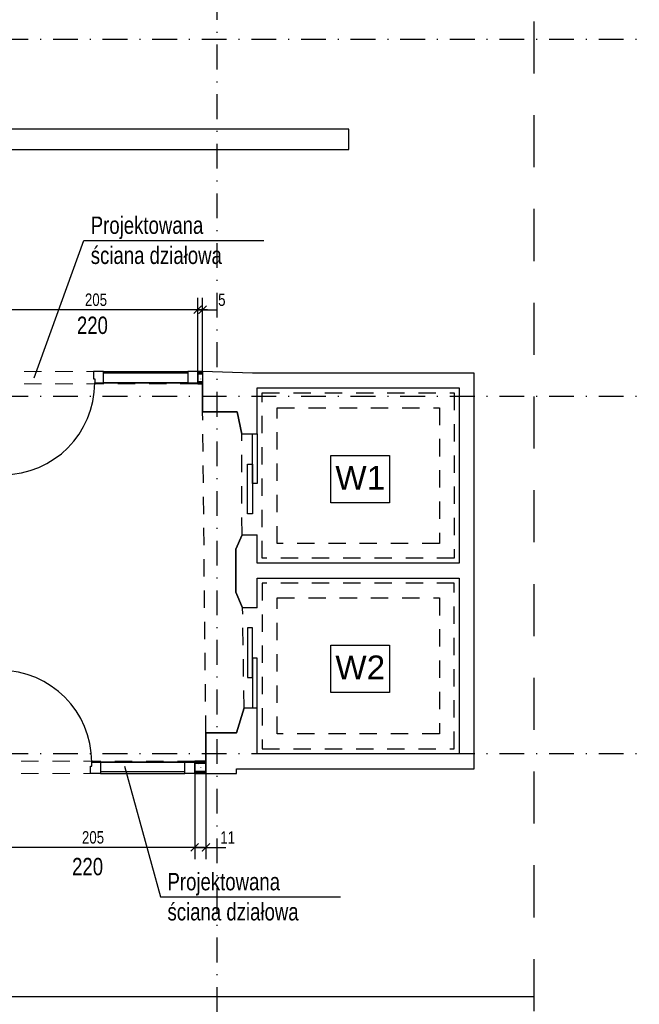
# Model space of a CAD drawing. Header units: metres. Extents: x -2312 to 3188, y -958 to 2058.
# Tile 6 of 13: x -15 to 610, y 53 to 1045. Entities that reach past the tile are written whole.
import ezdxf

# ---------------------------------------------------------------- set-up
doc = ezdxf.new("R2010")
doc.units = ezdxf.units.M
doc.header["$LTSCALE"] = 50
doc.header["$MEASUREMENT"] = 0
doc.linetypes.add('DO', pattern=[1, 0.5, -0.24, 0.02, -0.24])
doc.linetypes.add('DP', pattern=[0.63, 0.35, -0.28])
for name, color, linetype in [('BS_lpd', 1, 'DP'), ('BZ_odn', 1, 'Continuous'), ('BZ_osd', 1, 'DO'), ('BZ_txs', 2, 'Continuous'), ('BZ_wym', 1, 'Continuous'), ('k3_projektowane sciany', 2, 'Continuous'), ('k3_sciany istn', 1, 'DP')]:
    doc.layers.add(name, color=color, linetype=linetype)
doc.styles.add('BIKTS', font='bikromsw.shx', dxfattribs={"width": 0.85})
doc.styles.add('BIKWYM', font='bikromsw.shx', dxfattribs={"width": 0.8})
doc.styles.add('GENERATED_STYLE_1', font='arial.ttf')
doc.dimstyles.new('BZ_BGR_50', dxfattribs={"dimscale": 0.5, "dimtxt": 25, "dimasz": 1.666667, "dimexe": 0, "dimexo": 0, "dimgap": 0, "dimtad": 0, "dimdec": 1, "dimrnd": 0.5, "dimzin": 9, "dimdsep": 46, "dimtxsty": 'BIKWYM', "dimblk": 'NONE', "dimcen": 0, "dimse1": 1, "dimse2": 1, "dimclrd": 256, "dimclre": 256, "dimclrt": 7, "dimadec": 0, "dimazin": 0, "dimtfac": 0.033333, "dimtdec": 1, "dimtmove": 0, "dimatfit": 3, "dimldrblk": 'NONE', "dimfxl": 1, "dimtvp": 0.8, "dimtolj": 1, "dimarcsym": 0})
doc.dimstyles.new('BZ_KP_50', dxfattribs={"dimscale": 0.5, "dimtxt": 25, "dimasz": 16, "dimexe": 24, "dimexo": 0, "dimgap": 0, "dimtad": 0, "dimdec": 1, "dimrnd": 0.5, "dimzin": 9, "dimdsep": 46, "dimtxsty": 'BIKWYM', "dimblk": 'ARCHTICK', "dimblk1": 'ARCHTICK', "dimblk2": 'WYM-KP', "dimcen": 0, "dimdle": 20, "dimclrd": 256, "dimclre": 256, "dimclrt": 7, "dimadec": 0, "dimazin": 0, "dimtfac": 0.033333, "dimtdec": 1, "dimtmove": 0, "dimatfit": 3, "dimfxl": 1, "dimtvp": 0.8, "dimtfillclr": 256, "dimtolj": 1, "dimarcsym": 0})
pattern_1 = [(45, (-18228.841, -3785.412), (-5.7024626, 5.7024626), []), (45, (-18223.139, -3785.412), (-5.7024626, 5.7024626), [4.0323, -2.0161])]

# ---------------------------------------------------------------- blocks, each defined once
blk = doc.blocks.new('ARROWHEAD_4')
at = {"color": 0, "linetype": 'Continuous', "lineweight": 0}
blk.add_line((0, 0), (-1, 0), dxfattribs=at)
at = {"color": 0, "linetype": 'Continuous', "lineweight": 0, "flags": 128}
blk.add_lwpolyline([(-1, 0.2679), (0, 0), (-1, -0.2679)], close=True, dxfattribs=at)
blk = doc.blocks.new('_None')
blk = doc.blocks.new('_ArchTick')
at = {"color": 0, "linetype": 'ByBlock', "const_width": 0.15}
blk.add_lwpolyline([(-0.5, -0.5), (0.5, 0.5)], dxfattribs=at)
blk = doc.blocks.new('*D188')
at = {"layer": 'BZ_wym', "lineweight": -2}
for p, q in [((-40.63, 710.34), (-40.63, 764.62)), ((164.37, 690.34), (164.37, 764.62)), ((174.37, 752.62), (-50.63, 752.62))]:
    blk.add_line(p, q, dxfattribs=at)
at = {"layer": 'Defpoints', "color": 0}
for p in [(-40.63, 752.62), (-40.63, 710.34), (164.37, 690.34)]:
    blk.add_point(p, dxfattribs=at)
at = {"layer": 'BZ_wym', "lineweight": -2, "xscale": 8, "yscale": 8, "zscale": 8, "rotation": 180}
blk.add_blockref('_ArchTick', (-40.63, 752.62), dxfattribs=at)
at = {"layer": 'BZ_wym', "lineweight": -2, "xscale": 8, "yscale": 8, "zscale": 8}
blk.add_blockref('_ArchTick', (164.37, 752.62), dxfattribs=at)
at = {"layer": 'BZ_wym', "color": 7, "insert": (61.87, 762.62), "char_height": 12.5, "attachment_point": 5, "style": 'BIKWYM'}
blk.add_mtext('\\A1;205', dxfattribs=at)
blk = doc.blocks.new('WYM-KP')
blk.add_hatch(color=256).paths.add_polyline_path([(-3, 0, 1), (3, 0, 1)])
blk.add_circle((0, 0), 3)
blk = doc.blocks.new('*D189')
at = {"layer": 'BZ_wym', "lineweight": -2}
for p, q in [((164.37, 690.34), (164.37, 764.62)), ((169.37, 690.34), (169.37, 764.62)), ((164.37, 752.62), (156.37, 752.62)), ((164.37, 752.62), (169.37, 752.62)), ((169.37, 752.62), (184.04, 752.62))]:
    blk.add_line(p, q, dxfattribs=at)
at = {"layer": 'Defpoints', "color": 0}
for p in [(169.37, 752.62), (164.37, 690.34), (169.37, 690.34)]:
    blk.add_point(p, dxfattribs=at)
at = {"layer": 'BZ_wym', "lineweight": -2, "xscale": 8, "yscale": 8, "zscale": 8}
blk.add_blockref('_ArchTick', (164.37, 752.62), dxfattribs=at)
at = {"layer": 'BZ_wym', "lineweight": -2, "xscale": 8, "yscale": 8, "zscale": 8, "rotation": 180}
blk.add_blockref('_ArchTick', (169.37, 752.62), dxfattribs=at)
at = {"layer": 'BZ_wym', "color": 7, "insert": (188.71, 762.62), "char_height": 12.5, "attachment_point": 5, "style": 'BIKWYM'}
blk.add_mtext('\\A1;5', dxfattribs=at)
blk = doc.blocks.new('*D192')
at = {"layer": 'BZ_wym', "lineweight": -2}
for p, q in [((161.37, 285.19), (161.37, 198.74)), ((-43.63, 276.34), (-43.63, 198.74)), ((171.37, 210.74), (-53.63, 210.74))]:
    blk.add_line(p, q, dxfattribs=at)
at = {"layer": 'Defpoints', "color": 0}
for p in [(161.37, 285.19), (-43.63, 276.34), (-43.63, 210.74)]:
    blk.add_point(p, dxfattribs=at)
at = {"layer": 'BZ_wym', "lineweight": -2, "xscale": 8, "yscale": 8, "zscale": 8, "rotation": 180}
blk.add_blockref('_ArchTick', (-43.63, 210.74), dxfattribs=at)
at = {"layer": 'BZ_wym', "lineweight": -2, "xscale": 8, "yscale": 8, "zscale": 8}
blk.add_blockref('_ArchTick', (161.37, 210.74), dxfattribs=at)
at = {"layer": 'BZ_wym', "color": 7, "insert": (58.87, 220.74), "char_height": 12.5, "attachment_point": 5, "style": 'BIKWYM'}
blk.add_mtext('\\A1;205', dxfattribs=at)
blk = doc.blocks.new('*D193')
at = {"layer": 'BZ_wym', "lineweight": -2}
for p, q in [((161.37, 285.19), (161.37, 198.74)), ((172.67, 285.19), (172.67, 198.74)), ((161.37, 210.74), (153.37, 210.74)), ((161.37, 210.74), (172.67, 210.74)), ((172.67, 210.74), (192.58, 210.74))]:
    blk.add_line(p, q, dxfattribs=at)
at = {"layer": 'Defpoints', "color": 0}
for p in [(161.37, 285.19), (172.67, 285.19), (172.67, 210.74)]:
    blk.add_point(p, dxfattribs=at)
at = {"layer": 'BZ_wym', "lineweight": -2, "xscale": 8, "yscale": 8, "zscale": 8}
blk.add_blockref('_ArchTick', (161.37, 210.74), dxfattribs=at)
at = {"layer": 'BZ_wym', "lineweight": -2, "xscale": 8, "yscale": 8, "zscale": 8, "rotation": 180}
blk.add_blockref('_ArchTick', (172.67, 210.74), dxfattribs=at)
at = {"layer": 'BZ_wym', "color": 7, "insert": (194.62, 220.74), "char_height": 12.5, "attachment_point": 5, "style": 'BIKWYM'}
blk.add_mtext('\\A1;11', dxfattribs=at)

msp = doc.modelspace()

# ---------------------------------------------------------------- hatches: boundary and pattern name
at = {"layer": 'k3_projektowane sciany', "linetype": 'Continuous'}
h = msp.add_hatch(dxfattribs=at)
h.set_pattern_fill('FP_65', color=256, scale=100, style=0, pattern_type=2)
h.set_pattern_definition(pattern_1)
h.paths.add_polyline_path([(164.372, 690.336), (164.372, 689.086), (169.372, 689.086), (169.372, 690.336)])
h = msp.add_hatch(dxfattribs=at)
h.set_pattern_fill('FP_65', color=256, scale=100, style=0, pattern_type=2)
h.set_pattern_definition(pattern_1)
h.paths.add_polyline_path([(164.372, 689.086), (164.372, 687.836), (169.372, 687.836), (169.372, 689.086)])
h = msp.add_hatch(dxfattribs=at)
h.set_pattern_fill('FP_65', color=256, scale=100, style=0, pattern_type=2)
h.set_pattern_definition(pattern_1)
h.paths.add_polyline_path([(169.372, 680.336), (164.372, 680.336), (164.372, 679.086), (169.372, 679.086)])
h = msp.add_hatch(dxfattribs=at)
h.set_pattern_fill('FP_65', color=256, scale=100, style=0, pattern_type=2)
h.set_pattern_definition(pattern_1)
h.paths.add_polyline_path([(164.372, 679.086), (164.372, 678.836), (164.372, 677.836), (169.372, 677.836), (169.372, 679.086)])
h = msp.add_hatch(dxfattribs=at)
h.set_pattern_fill('FP_65', color=256, scale=100, style=0, pattern_type=2)
h.set_pattern_definition(pattern_1)
h.paths.add_polyline_path([(172.672, 297.687), (161.372, 297.687), (161.372, 296.687), (161.372, 296.437), (172.672, 296.437)])
h = msp.add_hatch(dxfattribs=at)
h.set_pattern_fill('FP_65', color=256, scale=100, style=0, pattern_type=2)
h.set_pattern_definition(pattern_1)
h.paths.add_polyline_path([(172.672, 296.437), (161.372, 296.437), (161.372, 295.187), (172.672, 295.187)])
h = msp.add_hatch(dxfattribs=at)
h.set_pattern_fill('FP_65', color=256, scale=100, style=0, pattern_type=2)
h.set_pattern_definition(pattern_1)
h.paths.add_polyline_path([(161.372, 287.687), (161.372, 286.437), (172.672, 286.437), (172.672, 287.687)])
h = msp.add_hatch(dxfattribs=at)
h.set_pattern_fill('FP_65', color=256, scale=100, style=0, pattern_type=2)
h.set_pattern_definition(pattern_1)
h.paths.add_polyline_path([(161.372, 286.437), (161.372, 285.187), (172.672, 285.187), (172.672, 286.437)])

# ---------------------------------------------------------------- linework, layer by layer
at = {"layer": 'BS_lpd', "ltscale": 3}
msp.add_line((503.218, 1704.681), (503.218, -217.147), dxfattribs=at)
at = {"layer": 'BZ_osd'}
for p, q in [((184.13, -255.202), (184.13, 1702.427)), ((-1981.428, 1025.336), (1810.194, 1025.336)), ((-1981.428, 665.336), (1811.206, 665.336)), ((-1981.428, 305.336), (1811.206, 305.336))]:
    msp.add_line(p, q, dxfattribs=at)
at = {"layer": 'k3_projektowane sciany', "linetype": 'DP', "lineweight": 5}
for p, q in [((164.372, 690.336), (-40.628, 690.336)), ((164.372, 677.836), (-40.628, 677.836)), ((161.372, 297.687), (-43.628, 297.687)), ((161.372, 285.187), (-43.628, 285.187))]:
    msp.add_line(p, q, dxfattribs=at)
at = {"layer": 'k3_projektowane sciany', "color": 252, "linetype": 'Continuous'}
for p, q in [((59.372, 690.336), (59.372, 682.836)), ((69.372, 690.336), (59.372, 690.336)), ((69.372, 678.836), (69.372, 690.336)), ((69.372, 690.336), (154.372, 690.336)), ((69.372, 678.836), (69.372, 690.336)), ((154.372, 688.536), (69.372, 688.536)), ((164.372, 690.336), (154.372, 690.336)), ((154.372, 690.336), (154.372, 678.836)), ((154.372, 690.336), (154.372, 678.836)), ((59.372, 682.836), (60.572, 682.836)), ((60.572, 682.836), (60.572, 678.836)), ((60.572, 678.836), (69.372, 678.836)), ((154.372, 678.836), (69.372, 678.836)), ((69.372, 678.836), (154.372, 678.836)), ((154.372, 678.836), (164.372, 678.836)), ((56.372, 285.187), (56.372, 292.687)), ((56.372, 292.687), (57.572, 292.687)), ((57.572, 292.687), (57.572, 296.687)), ((57.572, 296.687), (66.372, 296.687)), ((66.372, 296.687), (66.372, 285.187)), ((151.372, 296.687), (66.372, 296.687)), ((66.372, 296.687), (66.372, 285.187)), ((66.372, 296.687), (151.372, 296.687)), ((151.372, 285.187), (151.372, 296.687)), ((151.372, 296.687), (161.372, 296.687)), ((151.372, 285.187), (151.372, 296.687)), ((66.372, 285.187), (56.372, 285.187)), ((151.372, 286.987), (66.372, 286.987)), ((66.372, 285.187), (151.372, 285.187)), ((161.372, 285.187), (151.372, 285.187))]:
    msp.add_line(p, q, dxfattribs=at)
at = {"layer": 'k3_projektowane sciany', "linetype": 'Continuous'}
for p, q in [((164.372, 690.336), (164.372, 689.086)), ((164.372, 678.836), (164.372, 690.336)), ((164.372, 690.336), (164.372, 689.086)), ((169.372, 689.086), (164.372, 689.086)), ((164.372, 689.086), (164.372, 687.836)), ((164.372, 689.086), (164.372, 687.836)), ((169.372, 687.836), (164.372, 687.836)), ((164.372, 687.836), (164.372, 680.336)), ((164.372, 687.836), (164.372, 680.336)), ((164.372, 680.336), (169.372, 680.336)), ((164.372, 680.336), (164.372, 679.086)), ((164.372, 680.336), (164.372, 679.086)), ((164.372, 679.086), (169.372, 679.086)), ((164.372, 679.086), (164.372, 678.836)), ((164.372, 679.086), (164.372, 678.836)), ((164.372, 678.836), (164.372, 677.836)), ((161.372, 296.687), (161.372, 297.687)), ((161.372, 296.437), (161.372, 296.687)), ((161.372, 296.687), (161.372, 285.187)), ((161.372, 296.437), (161.372, 296.687)), ((172.672, 296.437), (161.372, 296.437)), ((161.372, 295.187), (161.372, 296.437)), ((161.372, 295.187), (161.372, 296.437)), ((172.672, 295.187), (161.372, 295.187)), ((161.372, 287.687), (161.372, 295.187)), ((161.372, 287.687), (161.372, 295.187)), ((161.372, 287.687), (172.672, 287.687)), ((161.372, 286.437), (161.372, 287.687)), ((161.372, 286.437), (161.372, 287.687)), ((161.372, 286.437), (172.672, 286.437)), ((161.372, 285.187), (161.372, 286.437)), ((161.372, 285.187), (161.372, 286.437))]:
    msp.add_line(p, q, dxfattribs=at)
at = {"layer": 'k3_projektowane sciany', "linetype": 'Continuous', "flags": 128}
for points in [[(169.372, 690.336), (164.372, 690.336)], [(169.372, 690.336), (169.372, 689.086)], [(169.372, 689.086), (169.372, 687.836)], [(169.372, 687.836), (169.372, 680.336)], [(164.372, 677.836), (169.372, 677.836)], [(169.372, 680.336), (169.372, 679.086)], [(169.372, 679.086), (169.372, 677.836)], [(172.672, 297.687), (161.372, 297.687)], [(172.672, 296.437), (172.672, 297.687)], [(172.672, 295.187), (172.672, 296.437)], [(172.672, 287.687), (172.672, 295.187)], [(161.372, 285.187), (172.672, 285.187)], [(172.672, 286.437), (172.672, 287.687)], [(172.672, 285.187), (172.672, 286.437)]]:
    msp.add_lwpolyline(points, dxfattribs=at)
at = {"layer": 'k3_projektowane sciany', "color": 252, "linetype": 'Continuous'}
for centre, start, end in [((-31.828, 678.836), 270, 0), ((-34.828, 296.687), 0, 90)]:
    msp.add_arc(centre, 92.4, start, end, dxfattribs=at)
at = {"layer": 'k3_sciany istn', "linetype": 'Continuous'}
for p, q in [((169.372, 649.836), (169.372, 677.836)), ((204.272, 649.836), (169.372, 649.836)), ((208.872, 627.323), (204.272, 649.836)), ((224.472, 627.323), (208.872, 627.323)), ((219.472, 577.426), (219.472, 627.426)), ((219.472, 627.426), (224.472, 627.426)), ((224.472, 627.426), (224.472, 577.426)), ((298.48, 605.751), (357.849, 605.751)), ((298.48, 558.039), (298.48, 605.751)), ((357.849, 605.751), (357.849, 558.039)), ((214.472, 546.832), (214.472, 596.832)), ((214.472, 596.832), (219.472, 596.832)), ((219.472, 596.832), (219.472, 546.832)), ((224.472, 577.426), (219.472, 577.426)), ((357.849, 558.039), (298.48, 558.039)), ((219.472, 546.832), (214.472, 546.832)), ((202.972, 511.248), (209.072, 525.823)), ((209.072, 525.823), (224.472, 525.823)), ((202.972, 467.916), (202.972, 511.248)), ((209.682, 452.013), (202.972, 467.916)), ((224.472, 452.013), (209.682, 452.013)), ((214.472, 432.007), (214.472, 382.007)), ((219.472, 432.007), (214.472, 432.007)), ((219.472, 382.007), (219.472, 432.007)), ((298.48, 414.601), (357.849, 414.601)), ((298.48, 366.888), (298.48, 414.601)), ((357.849, 414.601), (357.849, 366.888)), ((219.472, 401.413), (219.472, 351.413)), ((224.472, 401.413), (219.472, 401.413)), ((224.472, 351.413), (224.472, 401.413)), ((214.472, 382.007), (219.472, 382.007)), ((357.849, 366.888), (298.48, 366.888)), ((203.361, 326.187), (211.182, 351.413)), ((211.182, 351.413), (224.472, 351.413)), ((219.472, 351.413), (224.472, 351.413)), ((172.672, 297.687), (172.672, 326.187)), ((172.672, 326.187), (203.361, 326.187))]:
    msp.add_line(p, q, dxfattribs=at)
at = {"layer": 'k3_sciany istn', "linetype": 'DP'}
for p, q in [((229.472, 668.836), (423.072, 668.836)), ((229.472, 502.091), (229.472, 668.836)), ((423.072, 668.836), (423.072, 502.091)), ((172.672, 326.187), (169.372, 649.836)), ((244.472, 517.091), (244.472, 653.836)), ((244.472, 653.836), (408.072, 653.836)), ((408.072, 653.836), (408.072, 517.091)), ((209.072, 525.823), (208.872, 627.323)), ((408.072, 517.091), (244.472, 517.091)), ((423.072, 502.091), (229.472, 502.091)), ((423.072, 477.091), (229.472, 477.091)), ((229.472, 477.091), (229.472, 310.016)), ((423.072, 310.016), (423.072, 477.091)), ((244.472, 325.016), (244.472, 462.091)), ((244.472, 462.091), (408.072, 462.091)), ((408.072, 462.091), (408.072, 325.016)), ((211.182, 351.413), (209.682, 452.013)), ((408.072, 325.016), (244.472, 325.016)), ((229.472, 310.016), (423.072, 310.016))]:
    msp.add_line(p, q, dxfattribs=at)
at = {"layer": 'k3_sciany istn', "linetype": 'Continuous', "flags": 128}
for points in [[(316.63, 934.436), (-475.92, 934.436)], [(316.63, 914.136), (316.63, 934.436)], [(-495.87, 914.136), (316.63, 914.136)], [(219.472, 688.836), (169.372, 690.336)], [(169.372, 690.336), (169.372, 649.836)], [(224.472, 688.836), (219.472, 688.836)], [(443.072, 688.836), (224.472, 688.836)], [(443.072, 673.836), (443.072, 688.836)], [(224.472, 627.323), (224.472, 673.836)], [(224.472, 673.836), (428.072, 673.836)], [(428.072, 673.836), (428.072, 497.091)], [(443.072, 290.016), (443.072, 673.836)], [(169.372, 649.836), (204.272, 649.836)], [(204.272, 649.836), (208.872, 627.323)], [(209.072, 525.823), (202.972, 511.248)], [(224.472, 497.091), (224.472, 525.823)], [(202.972, 511.248), (202.972, 467.916)], [(428.072, 497.091), (224.472, 497.091)], [(224.472, 482.091), (428.072, 482.091)], [(224.472, 452.013), (224.472, 482.091)], [(428.072, 482.091), (428.072, 305.016)], [(202.972, 467.916), (209.682, 452.013)], [(211.182, 351.413), (203.361, 326.187)], [(224.472, 305.016), (224.472, 351.413)], [(203.361, 326.187), (172.672, 326.187)], [(172.672, 326.187), (172.672, 285.187)], [(428.072, 305.016), (224.472, 305.016)], [(203.361, 285.187), (203.361, 290.016)], [(203.361, 290.016), (224.472, 290.016)], [(224.472, 290.016), (443.072, 290.016)], [(172.672, 285.187), (203.361, 285.187)], [(503.218, 60.236), (-1774.12, 60.236)]]:
    msp.add_lwpolyline(points, dxfattribs=at)

# ---------------------------------------------------------------- block references
at = {"layer": 'k3_projektowane sciany', "linetype": 'Continuous', "xscale": 0.0912, "yscale": 0.0912, "zscale": 0.0912}
for p, rotation in [((167.579, 682.715), 270), ((167.579, 291.437), 90)]:
    msp.add_blockref('ARROWHEAD_4', p, dxfattribs=dict(at, rotation=rotation))

# ---------------------------------------------------------------- texts
at = {"layer": 'BZ_txs', "style": 'BIKTS', "width": 0.8}
for s, p in [('Projektowana', (56.594, 829.073)), ('ściana działowa', (56.594, 798.718)), ('220', (42.631, 728.191)), ('220', (37.789, 182.626)), ('Projektowana', (133.935, 167.455)), ('ściana działowa', (133.935, 137.099))]:
    msp.add_text(s, height=17.5, dxfattribs=at).set_placement(p)
at = {"layer": 'k3_sciany istn', "linetype": 'Continuous', "style": 'GENERATED_STYLE_1'}
for s, p in [('W1', (303.071, 571.267)), ('W2', (303.071, 380.116))]:
    msp.add_text(s, height=23.999, dxfattribs=at).set_placement(p)

# ---------------------------------------------------------------- dimensions: what is measured, and where the dimension line sits
at = {"layer": 'BZ_wym'}
for base, p1, p2, picture, middle in [((-40.628, 752.616), (164.372, 690.336), (-40.628, 710.336), '*D188', (61.872, 762.616)), ((169.372, 752.616), (164.372, 690.336), (169.372, 690.336), '*D189', (188.705, 762.616)), ((-43.628, 210.736), (161.372, 285.187), (-43.628, 276.336), '*D192', (58.872, 220.736)), ((172.672, 210.736), (161.372, 285.187), (172.672, 285.187), '*D193', (194.624, 220.736))]:
    dim = msp.add_linear_dim(base=base, p1=p1, p2=p2, dimstyle='BZ_KP_50', override={"dimdec": 0, "dimrnd": 1, "dimatfit": 1}, dxfattribs=at)
    dim.commit()
    dim.dimension.update_dxf_attribs({"geometry": picture, "text_midpoint": middle})

# ---------------------------------------------------------------- leaders
at = {"layer": 'BZ_odn'}
for points in [[(-0.567, 683.989), (49.594, 822.343), (230.928, 822.343)], [(90.648, 292.658), (126.935, 160.724), (308.269, 160.724)]]:
    msp.add_leader(points, dimstyle='BZ_BGR_50', dxfattribs=at)

doc.saveas('drawing.dxf')
